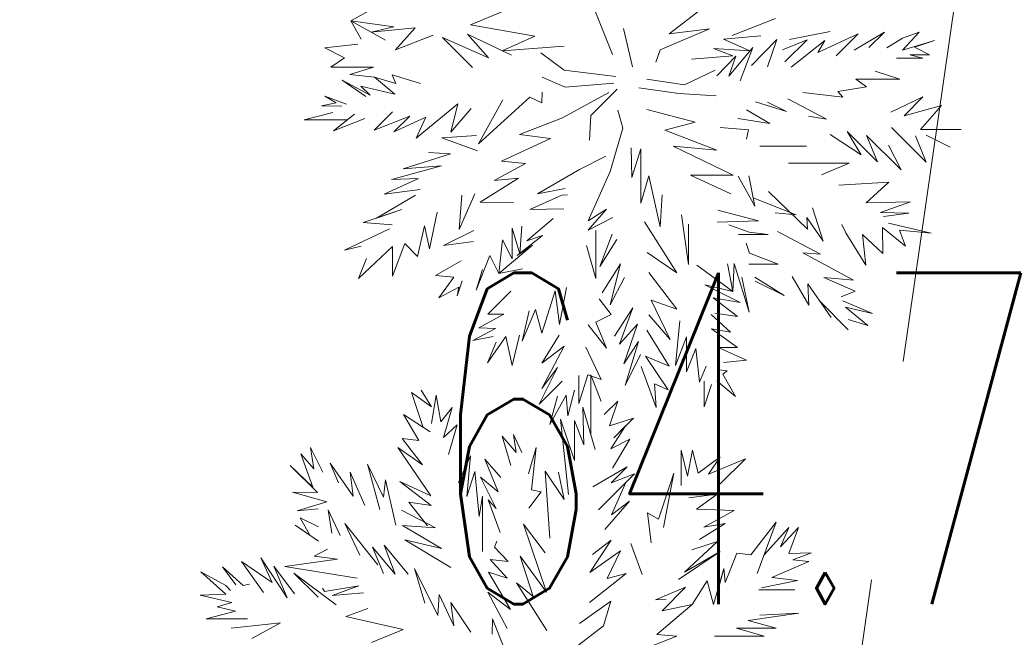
# Model space of a CAD drawing. Header units: millimetres. Extents: x 6487905018 to 6488192500, y 5882180700 to 5882375224.
# Tile 194 of 256: x 6488055001 to 6488057230, y 5882278861 to 5882280260. Entities that reach past the tile are written whole.
import ezdxf
from ezdxf.xclip import XClip

# ---------------------------------------------------------------- set-up
doc = ezdxf.new("R2010")
doc.units = ezdxf.units.MM
doc.header["$MEASUREMENT"] = 0
doc.header["$XCLIPFRAME"] = 2
doc.linetypes.add('L_0_09', pattern=[2500, 2000, -500])
doc.linetypes.add('Wipeout_Contour', pattern=[1000, 0, -1000])
for name, color, linetype, lineweight in [('drzewa_Nr_pióra__154', 94, 'Continuous', 5), ('Zamość 06.10._2_opis_h_Nr_pióra__7', 7, 'Continuous', 5), ('Zamość 06.10._2_przewod_elektroenergetyczny___projektowany_lub_w_budowie__linia____ob__projektowany_Nr_pióra__1', 7, 'Continuous', 0)]:
    doc.layers.add(name, color=color, linetype=linetype, lineweight=lineweight)
doc.layers.add('Mapa cyfrowa', color=7, linetype='Continuous')
doc.layers.add('Zamość 06.10._2_Mapa cyfrowa', color=7, linetype='Continuous')
doc.styles.add('GENERATED_STYLE_1', font='Simplex.shx')

# ---------------------------------------------------------------- blocks, each defined once
blk = doc.blocks.new('Rysunek_1_2')
at = {"color": 254, "linetype": 'Wipeout_Contour', "lineweight": 0, "ltscale": 70061284114.24681}
blk.add_wipeout([(6487915525.867126, 5882181505.900702), (6488146644.289524, 5882181505.900702), (6488146644.289524, 5882373115.540435), (6488107628.768834, 5882373115.540435), (6488107628.768834, 5882320263.490532), (6488101226.436201, 5882320263.490532), (6488101226.436201, 5882373115.540435), (6487915525.867126, 5882373115.540435)], dxfattribs=at).dxf.layer = 'Zamość 06.10._2_Mapa cyfrowa'
at = {"layer": 'Zamość 06.10._2_przewod_elektroenergetyczny___projektowany_lub_w_budowie__linia____ob__projektowany_Nr_pióra__1', "linetype": 'L_0_09', "flags": 128}
blk.add_lwpolyline([(6488054460, 5882297950), (6488056220, 5882299210), (6488059670, 5882297960), (6488052560, 5882248750), (6488032030.000001, 5882244930), (6488029080, 5882261360), (6488026000, 5882260550)], dxfattribs=at)
at = {"layer": 'Zamość 06.10._2_opis_h_Nr_pióra__7', "linetype": 'Continuous', "insert": (6488055914.285711, 5882279686.424997), "char_height": 750, "attachment_point": 1, "style": 'GENERATED_STYLE_1'}
blk.add_mtext('\\A1;{\\W0.660000x;\\FSimplex.shx;64.7}', dxfattribs=at)

msp = doc.modelspace()

# ---------------------------------------------------------------- block references
at = {"layer": 'Mapa cyfrowa', "color": 22, "linetype": 'Continuous', "lineweight": 5}
ref = msp.add_blockref('Rysunek_1_2', (0, 0), dxfattribs=at)
XClip(ref).set_block_clipping_path([(6487915525.8671264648, 5882181505.9007024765), (6488146644.2895231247, 5882181505.9007024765), (6488146644.2895231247, 5882373115.5404348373), (6488107628.7688331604, 5882373115.5404348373), (6488107628.7688331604, 5882320263.4905319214), (6488101226.4362001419, 5882320263.4905319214), (6488101226.4362001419, 5882373115.5404348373), (6487915525.8671264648, 5882373115.5404348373)])

# ---------------------------------------------------------------- next in the draw order: linework, layer by layer
at = {"layer": 'drzewa_Nr_pióra__154', "linetype": 'Continuous'}
for p, q in [((6488055750.49412, 5882280257.662299), (6488055814.853854, 5882280293.019551)), ((6488056342.879944, 5882280181.703259), (6488056294.902353, 5882280302.07056)), ((6488056021.317078, 5882280248.822072), (6488056092.608777, 5882280278.32349)), ((6488056471.278282, 5882280227.971039), (6488056546.291817, 5882280285.991197)), ((6488055847.600822, 5882280243.885912), (6488055750.49412, 5882280257.662299)), ((6488055774.350806, 5882280216.015693), (6488055750.49412, 5882280257.662299)), ((6488055750.49412, 5882280257.662299), (6488055828.740576, 5882280214.017955)), ((6488055796.932405, 5882280231.887585), (6488055847.600822, 5882280243.885912)), ((6488056166.968181, 5882280222.713962), (6488056021.317078, 5882280248.822072)), ((6488056614.181708, 5882280224.785059), (6488056712.29003, 5882280263.216042)), ((6488055896.292994, 5882280241.582879), (6488055796.932405, 5882280231.887585)), ((6488055851.896726, 5882280192.140615), (6488055896.292994, 5882280241.582879)), ((6488055937.289331, 5882280225.17117), (6488055851.896726, 5882280192.140615)), ((6488056062.063933, 5882280173.739451), (6488056014.952114, 5882280227.118794)), ((6488056014.952114, 5882280227.118794), (6488056113.980915, 5882280180.277264)), ((6488056093.216374, 5882280190.099082), (6488056166.968181, 5882280222.713962)), ((6488056368.072451, 5882280240.033418), (6488056388.53592, 5882280153.56476)), ((6488056562.382742, 5882280239.241622), (6488056450.919762, 5882280191.789117)), ((6488056471.278282, 5882280227.971039), (6488056562.382742, 5882280239.241622)), ((6488056594.100001, 5882280216.205655), (6488056678.907637, 5882280223.710818)), ((6488056743.590796, 5882280215.207118), (6488056835.915232, 5882280233.532006)), ((6488056899.422616, 5882280228.404383), (6488056807.83812, 5882280186.262864)), ((6488056849.588002, 5882280178.569769), (6488056899.422616, 5882280228.404383)), ((6488056958.465799, 5882280232.196147), (6488056889.672365, 5882280191.570104)), ((6488056923.256561, 5882280196.986909), (6488056958.465799, 5882280232.196147)), ((6488056999.091843, 5882280191.570104), (6488057036.916571, 5882280232.287477)), ((6488057036.916571, 5882280232.287477), (6488056999.179625, 5882280218.253417)), ((6488055691.855302, 5882280196.805078), (6488055766.164443, 5882280204.554935)), ((6488056025.872395, 5882280152.236871), (6488055958.435239, 5882280219.674026)), ((6488055958.435239, 5882280219.674026), (6488056062.063933, 5882280173.739451)), ((6488056233.2391, 5882280200.381955), (6488056093.216374, 5882280190.099082)), ((6488056653.508435, 5882280189.540229), (6488056594.100001, 5882280216.205655)), ((6488056657.41165, 5882280156.657097), (6488056714.878877, 5882280215.672639)), ((6488056714.878877, 5882280215.672639), (6488056693.583994, 5882280153.652463)), ((6488056783.53977, 5882280214.559403), (6488056727.983185, 5882280192.169413)), ((6488056733.237173, 5882280164.679354), (6488056783.53977, 5882280214.559403)), ((6488056823.685552, 5882280212.942762), (6488056747.752052, 5882280152.569101)), ((6488056807.83812, 5882280186.262864), (6488056823.685552, 5882280212.942762)), ((6488056999.179625, 5882280218.253417), (6488056963.655879, 5882280196.856014)), ((6488057071.677041, 5882280213.237327), (6488056999.091843, 5882280191.570104)), ((6488057026.527359, 5882280198.197909), (6488057071.677041, 5882280213.237327)), ((6488055736.23787, 5882280173.649761), (6488055691.855302, 5882280196.805078)), ((6488056233.794537, 5882280145.859426), (6488056180.753174, 5882280184.860429)), ((6488056450.919762, 5882280191.789117), (6488056441.271435, 5882280163.791868)), ((6488056522.073355, 5882280170.831145), (6488056615.665263, 5882280178.254129)), ((6488056615.665263, 5882280178.254129), (6488056571.905706, 5882280194.861903)), ((6488056571.905706, 5882280194.861903), (6488056653.508435, 5882280189.540229)), ((6488056621.796112, 5882280177.406082), (6488056579.128853, 5882280133.247689)), ((6488056660.837049, 5882280197.595801), (6488056606.056067, 5882280132.387666)), ((6488056606.056067, 5882280132.387666), (6488056621.796112, 5882280177.406082)), ((6488056631.776571, 5882280122.124067), (6488056660.837049, 5882280197.595801)), ((6488057045.676373, 5882280173.028839), (6488057015.764414, 5882280180.718124)), ((6488057015.764414, 5882280180.718124), (6488057060.84343, 5882280180.718124)), ((6488057060.84343, 5882280180.718124), (6488057026.527359, 5882280198.197909)), ((6488055705.334047, 5882280152.761192), (6488055736.23787, 5882280173.649761)), ((6488056985.674629, 5882280173.028839), (6488057045.676373, 5882280173.028839)), ((6488055802.21031, 5882280152.761192), (6488055705.334047, 5882280152.761192)), ((6488055748.016745, 5882280136.15072), (6488055802.21031, 5882280152.761192)), ((6488055804.339481, 5882280130.302418), (6488055748.016745, 5882280136.15072)), ((6488055852.301614, 5882280115.514052), (6488055844.062724, 5882280135.719224)), ((6488055844.062724, 5882280135.719224), (6488055908.161593, 5882280115.857603)), ((6488056350.797543, 5882280131.819066), (6488056233.794537, 5882280145.859426)), ((6488056575.297353, 5882280146.124466), (6488056505.61592, 5882280112.703375)), ((6488056937.662928, 5882280143.814687), (6488056993.675037, 5882280125.485072)), ((6488055784.477859, 5882280086.06517), (6488055731.212603, 5882280123.08001)), ((6488055731.212603, 5882280123.08001), (6488055794.098562, 5882280089.11793)), ((6488055849.884733, 5882280091.723108), (6488055804.339481, 5882280130.302418)), ((6488055804.339481, 5882280130.302418), (6488055852.301614, 5882280115.514052)), ((6488056235.866131, 5882280107.181996), (6488056183.873254, 5882280130.259026)), ((6488056346.117422, 5882280116.218665), (6488056235.866131, 5882280107.181996)), ((6488056505.61592, 5882280112.703375), (6488056420.349224, 5882280125.396771)), ((6488056993.675037, 5882280125.485072), (6488056894.00581, 5882280125.485072)), ((6488056894.00581, 5882280125.485072), (6488056917.729509, 5882280108.285807)), ((6488055794.098562, 5882280089.11793), (6488055773.52218, 5882280109.698074)), ((6488055773.52218, 5882280109.698074), (6488055849.884733, 5882280091.723108)), ((6488056182.849848, 5882280071.922283), (6488056183.436443, 5882280096.075428)), ((6488056229.426425, 5882280037.696648), (6488056334.620935, 5882280095.156859)), ((6488056294.184696, 5882280043.488332), (6488056353.715826, 5882280103.019462)), ((6488056492.910381, 5882280093.008903), (6488056402.278866, 5882280105.964002)), ((6488056577.502567, 5882280087.99234), (6488056492.910381, 5882280093.008903)), ((6488056864.557452, 5882280084.991781), (6488056773.758798, 5882280095.172091)), ((6488056917.729509, 5882280108.285807), (6488056852.831035, 5882280097.976021)), ((6488056852.831035, 5882280097.976021), (6488056864.557452, 5882280084.991781)), ((6488055684.238062, 5882280064.94685), (6488055717.083001, 5882280071.729063)), ((6488055717.083001, 5882280071.729063), (6488055691.48936, 5882280086.967972)), ((6488055691.48936, 5882280086.967972), (6488055741.143414, 5882280068.911952)), ((6488055898.230783, 5882279992.173869), (6488055993.024884, 5882280069.814753)), ((6488055993.024884, 5882280069.814753), (6488055976.632991, 5882280005.774426)), ((6488056039.912756, 5882279979.072422), (6488056155.879882, 5882280084.981373)), ((6488056094.514158, 5882280078.914987), (6488056039.912756, 5882279979.072422)), ((6488056155.879882, 5882280084.981373), (6488056182.849848, 5882280071.922283)), ((6488056666.499965, 5882280074.567098), (6488056737.212932, 5882280052.200726)), ((6488056737.212932, 5882280052.200726), (6488056693.583994, 5882280073.483736)), ((6488056739.751207, 5882280081.25061), (6488056827.049248, 5882280034.74424)), ((6488057045.251387, 5882280085.774204), (6488056972.981892, 5882280050.923536)), ((6488057003.407018, 5882280042.8528), (6488057045.251387, 5882280085.774204)), ((6488057087.448468, 5882280065.527763), (6488057003.407018, 5882280042.8528)), ((6488057040.272857, 5882280011.612778), (6488057087.448468, 5882280065.527763)), ((6488055644.679689, 5882280033.678777), (6488055709.992289, 5882280050.077218)), ((6488055730.40603, 5882280064.384321), (6488055684.238062, 5882280064.94685)), ((6488055759.199432, 5882280046.341928), (6488055711.350981, 5882280008.424287)), ((6488055844.965525, 5882280051.758734), (6488055803.589137, 5882280010.382345)), ((6488055976.632991, 5882280005.774426), (6488056022.817316, 5882280058.981141)), ((6488056291.185067, 5882279987.552607), (6488056294.184696, 5882280043.488332)), ((6488056366.13088, 5882280014.427731), (6488056354.666442, 5882280055.418703)), ((6488056420.499321, 5882280057.134986), (6488056530.172284, 5882280028.239952)), ((6488056698.89969, 5882280024.879019), (6488056646.08692, 5882280055.771312)), ((6488055743.219742, 5882280033.678777), (6488055644.679689, 5882280033.678777)), ((6488055711.350981, 5882280008.424287), (6488055781.956745, 5882280036.778681)), ((6488055803.589137, 5882280010.382345), (6488055883.862444, 5882280041.837618)), ((6488055883.862444, 5882280041.837618), (6488055848.15872, 5882280006.133893)), ((6488055848.15872, 5882280006.133893), (6488055920.636785, 5882280039.802836)), ((6488055920.636785, 5882280039.802836), (6488055898.230783, 5882279992.173869)), ((6488056229.426425, 5882280037.696648), (6488056132.703939, 5882280000.255686)), ((6488056530.172284, 5882280028.239952), (6488056461.62279, 5882280009.649207)), ((6488056626.924637, 5882280036.323812), (6488056698.89969, 5882280024.879019)), ((6488056827.049248, 5882280034.74424), (6488056787.01545, 5882280041.833089)), ((6488056132.703939, 5882280000.255686), (6488056202.905744, 5882279990.895446)), ((6488056337.506001, 5882279916.575136), (6488056366.13088, 5882280014.427731)), ((6488056461.62279, 5882280009.649207), (6488056579.50467, 5882279964.528152)), ((6488056650.896676, 5882280010.446667), (6488056586.488398, 5882280016.105693)), ((6488056646.087227, 5882279989.940954), (6488056650.896676, 5882280010.446667)), ((6488056835.845204, 5882280000.380489), (6488056905.934083, 5882279954.15326)), ((6488056905.934083, 5882279954.15326), (6488056874.034986, 5882280007.119863)), ((6488056874.034986, 5882280007.119863), (6488056942.551946, 5882279938.602902)), ((6488056974.769269, 5882280015.776179), (6488057053.408689, 5882279937.136759)), ((6488057132.377623, 5882280011.612778), (6488057040.272857, 5882280011.612778)), ((6488057053.165879, 5882279998.619995), (6488057107.666588, 5882279971.176538)), ((6488057107.666588, 5882279971.176538), (6488057053.165879, 5882279998.619995)), ((6488055956.797873, 5882279992.686271), (6488056035.294989, 5882279998.206968)), ((6488056037.107147, 5882279963.496133), (6488055956.797873, 5882279992.686271)), ((6488056202.905744, 5882279990.895446), (6488056091.498586, 5882279939.835169)), ((6488056942.551946, 5882279938.602902), (6488056918.321952, 5882279997.988886)), ((6488056918.321952, 5882279997.988886), (6488056996.073264, 5882279920.237574)), ((6488057053.408689, 5882279937.136759), (6488057028.6257, 5882279997.455078)), ((6488055869.057166, 5882279922.253682), (6488055976.228724, 5882279956.696811)), ((6488055976.228724, 5882279956.696811), (6488055926.778649, 5882279959.694644)), ((6488056384.868818, 5882279970.336197), (6488056386.740867, 5882279902.942466)), ((6488056386.740867, 5882279902.942466), (6488056407.460418, 5882279967.937959)), ((6488056407.460418, 5882279967.937959), (6488056407.460418, 5882279844.908975)), ((6488056579.50467, 5882279964.528152), (6488056480.343271, 5882279974.080294)), ((6488056480.343271, 5882279974.080294), (6488056616.298283, 5882279908.342118)), ((6488056676.346706, 5882279973.422997), (6488056781.93022, 5882279973.422997)), ((6488056996.073264, 5882279920.237574), (6488056967.611188, 5882279975.727268)), ((6488056146.036294, 5882279934.825895), (6488056074.982456, 5882279895.733001)), ((6488056091.498586, 5882279939.835169), (6488056146.036294, 5882279934.825895)), ((6488056268.427426, 5882279920.693642), (6488056328.049905, 5882279951.137288)), ((6488056878.527901, 5882279935.233215), (6488056741.49398, 5882279935.233215)), ((6488056816.173738, 5882279909.015407), (6488056878.527901, 5882279935.233215)), ((6488055842.367969, 5882279898.026201), (6488055956.037324, 5882279929.427395)), ((6488055956.037324, 5882279929.427395), (6488055869.057166, 5882279922.253682)), ((6488056173.264981, 5882279866.092239), (6488056268.427426, 5882279920.693642)), ((6488056287.584719, 5882279804.252251), (6488056337.506001, 5882279916.575136)), ((6488055826.142203, 5882279864.960769), (6488055903.790607, 5882279900.329446)), ((6488055903.790607, 5882279900.329446), (6488055842.367969, 5882279898.026201)), ((6488056129.784919, 5882279901.346573), (6488056043.705901, 5882279847.127103)), ((6488056074.982456, 5882279895.733001), (6488056129.784919, 5882279901.346573)), ((6488056407.460418, 5882279844.908975), (6488056425.288668, 5882279906.791747)), ((6488056425.288668, 5882279906.791747), (6488056450.908585, 5882279790.897325)), ((6488056616.298283, 5882279908.342118), (6488056519.656281, 5882279908.342118)), ((6488056519.656281, 5882279908.342118), (6488056610.483696, 5882279866.034978)), ((6488056664.863669, 5882279837.593963), (6488056627.426313, 5882279905.462642)), ((6488056651.442403, 5882279906.492198), (6488056664.863669, 5882279837.593963)), ((6488056968.386209, 5882279892.550519), (6488056855.561126, 5882279885.382624)), ((6488056917.297027, 5882279845.233042), (6488056968.386209, 5882279892.550519)), ((6488055907.515242, 5882279875.561625), (6488055826.142203, 5882279864.960769)), ((6488055995.619357, 5882279784.861229), (6488056031.301334, 5882279866.092239)), ((6488056235.594536, 5882279877.519478), (6488056173.264981, 5882279866.092239)), ((6488056784.468791, 5882279785.37722), (6488056695.79413, 5882279871.2313)), ((6488055808.503343, 5882279810.724869), (6488055897.137888, 5882279862.972159)), ((6488056001.660573, 5882279862.972159), (6488055995.619357, 5882279784.861229)), ((6488056043.705901, 5882279847.127103), (6488056118.663579, 5882279845.811718)), ((6488056156.131345, 5882279830.502619), (6488056228.301534, 5882279862.672334)), ((6488056228.301534, 5882279862.672334), (6488056241.454139, 5882279863.4614)), ((6488056450.908585, 5882279790.897325), (6488056455.585412, 5882279863.503288)), ((6488056758.826061, 5882279818.454318), (6488056661.130574, 5882279856.757851)), ((6488057017.808279, 5882279847.621365), (6488056917.297027, 5882279845.233042)), ((6488056949.329185, 5882279823.645848), (6488057017.808279, 5882279847.621365)), ((6488055778.574841, 5882279800.570556), (6488055865.937086, 5882279830.211317)), ((6488055865.937086, 5882279830.211317), (6488055808.503343, 5882279810.724869)), ((6488055929.012353, 5882279740.997864), (6488055946.405712, 5882279824.478912)), ((6488056232.736174, 5882279832.140759), (6488056156.131345, 5882279830.502619)), ((6488056329.32114, 5882279831.052986), (6488056287.584719, 5882279804.252251)), ((6488056287.677318, 5882279783.129031), (6488056329.32114, 5882279831.052986)), ((6488056673.129654, 5882279804.932149), (6488056581.037691, 5882279828.473637)), ((6488056711.51102, 5882279822.742007), (6488056758.826061, 5882279818.454318)), ((6488056795.408965, 5882279834.142618), (6488056820.165549, 5882279758.226052)), ((6488057013.937801, 5882279822.318001), (6488056949.329185, 5882279823.645848)), ((6488056956.31443, 5882279814.571436), (6488057013.937801, 5882279822.318001)), ((6488055844.096525, 5882279795.890435), (6488055778.574841, 5882279800.570556)), ((6488056148.736213, 5882279759.216404), (6488056208.850368, 5882279809.931512)), ((6488056343.746161, 5882279812.052451), (6488056287.677318, 5882279783.129031)), ((6488056488.796083, 5882279686.973757), (6488056415.508005, 5882279802.69221)), ((6488056499.406784, 5882279818.400059), (6488056515.350571, 5882279705.345709)), ((6488056579.56182, 5882279801.851869), (6488056673.129654, 5882279804.932149)), ((6488056820.165549, 5882279758.226052), (6488056782.616743, 5882279812.268321)), ((6488056782.616743, 5882279812.268321), (6488056784.468791, 5882279785.37722)), ((6488057064.440966, 5882279776.717484), (6488056967.956505, 5882279799.447414)), ((6488055736.453759, 5882279738.168953), (6488055837.856364, 5882279786.530195)), ((6488055901.818007, 5882279724.128592), (6488055917.387031, 5882279793.111364)), ((6488055917.387031, 5882279793.111364), (6488055929.012353, 5882279740.997864)), ((6488056029.23643, 5882279782.736828), (6488055960.551493, 5882279748.82105)), ((6488056115.821746, 5882279718.841242), (6488056115.821746, 5882279788.090235)), ((6488056115.821746, 5882279788.090235), (6488056133.542721, 5882279729.52744)), ((6488056133.542721, 5882279729.52744), (6488056137.654584, 5882279792.332796)), ((6488056305.273651, 5882279673.807052), (6488056305.051433, 5882279782.665335)), ((6488056515.350571, 5882279705.345709), (6488056515.350571, 5882279797.076066)), ((6488056652.126748, 5882279779.060869), (6488056605.958118, 5882279795.704136)), ((6488056695.585089, 5882279773.4102), (6488056652.126748, 5882279779.060869)), ((6488056814.162883, 5882279728.721805), (6488056716.204349, 5882279780.6757)), ((6488056871.424241, 5882279777.164706), (6488056862.199384, 5882279796.616375)), ((6488056916.717682, 5882279703.848071), (6488056871.424241, 5882279777.164706)), ((6488056954.181684, 5882279789.807349), (6488056954.907463, 5882279730.805563)), ((6488056954.181684, 5882279789.807349), (6488057006.033065, 5882279747.513535)), ((6488057006.033065, 5882279747.513535), (6488056992.554318, 5882279783.456858)), ((6488056992.554318, 5882279783.456858), (6488057064.440966, 5882279776.717484)), ((6488055960.551493, 5882279748.82105), (6488056028.605802, 5882279757.647613)), ((6488056085.902738, 5882279685.12759), (6488056093.702937, 5882279761.569553)), ((6488056093.702937, 5882279761.569553), (6488056115.821746, 5882279718.841242)), ((6488056127.147543, 5882279726.213099), (6488056184.293562, 5882279771.114842)), ((6488056184.293562, 5882279771.114842), (6488056148.736213, 5882279759.216404)), ((6488056314.1054, 5882279701.289605), (6488056341.848947, 5882279774.308483)), ((6488056353.106402, 5882279762.131168), (6488056314.1054, 5882279701.289605)), ((6488056628.503366, 5882279773.4102), (6488056695.585089, 5882279773.4102)), ((6488056653.072135, 5882279731.428863), (6488056645.437229, 5882279754.110247)), ((6488056954.907463, 5882279730.805563), (6488056908.570372, 5882279773.965586)), ((6488056908.570372, 5882279773.965586), (6488056916.717682, 5882279703.848071)), ((6488055773.718258, 5882279747.270343), (6488055736.453759, 5882279738.168953)), ((6488055767.654561, 5882279674.20731), (6488055844.611101, 5882279746.550494)), ((6488055844.611101, 5882279678.887429), (6488055873.03697, 5882279753.117787)), ((6488055844.611101, 5882279746.550494), (6488055844.611101, 5882279678.887429)), ((6488055873.03697, 5882279753.117787), (6488055901.818007, 5882279724.128592)), ((6488056085.902738, 5882279685.12759), (6488056161.607728, 5882279749.547191)), ((6488056161.607728, 5882279749.547191), (6488056127.147543, 5882279726.213099)), ((6488056284.027827, 5882279749.089233), (6488056305.273651, 5882279673.807052)), ((6488056421.748165, 5882279732.490407), (6488056488.796083, 5882279686.973757)), ((6488056718.093379, 5882279706.396904), (6488056653.072135, 5882279731.428863)), ((6488056888.559836, 5882279670.287681), (6488056773.573156, 5882279732.400045)), ((6488056773.573156, 5882279732.400045), (6488056814.162883, 5882279728.721805)), ((6488055785.91559, 5882279719.601457), (6488055767.654561, 5882279674.20731)), ((6488056000.400444, 5882279714.125342), (6488055942.37905, 5882279680.44747)), ((6488056034.421414, 5882279647.686628), (6488056065.622216, 5882279725.688632)), ((6488056065.622216, 5882279725.688632), (6488056085.902738, 5882279685.12759)), ((6488056048.84234, 5882279694.309587), (6488056034.421414, 5882279647.686628)), ((6488056138.9441, 5882279696.047871), (6488056085.902738, 5882279685.12759)), ((6488056360.906603, 5882279707.529765), (6488056319.56517, 5882279641.536735)), ((6488056337.814639, 5882279614.414145), (6488056360.906603, 5882279707.529765)), ((6488056488.929523, 5882279604.645939), (6488056424.868246, 5882279687.249245)), ((6488056615.130733, 5882279644.599829), (6488056534.071052, 5882279704.409685)), ((6488056603.003244, 5882279707.024446), (6488056615.130733, 5882279644.599829)), ((6488056615.130733, 5882279644.599829), (6488056618.298668, 5882279707.649036)), ((6488056618.298668, 5882279707.649036), (6488056652.571695, 5882279597.798626)), ((6488056651.289877, 5882279706.396904), (6488056718.093379, 5882279706.396904)), ((6488055942.37905, 5882279680.44747), (6488055984.052519, 5882279676.853376)), ((6488055984.052519, 5882279676.853376), (6488055950.179251, 5882279630.526187)), ((6488055991.651719, 5882279634.509762), (6488056002.45351, 5882279668.876671)), ((6488056370.266843, 5882279676.328964), (6488056337.814639, 5882279614.414145)), ((6488056652.571695, 5882279597.798626), (6488056636.099842, 5882279676.910033)), ((6488056731.782259, 5882279635.674385), (6488056665.055169, 5882279677.11279)), ((6488056666.181272, 5882279667.586137), (6488056731.782259, 5882279635.674385)), ((6488056750.025162, 5882279678.534003), (6488056787.201564, 5882279613.42153)), ((6488056892.062601, 5882279645.56002), (6488056821.622392, 5882279676.353552)), ((6488056821.622392, 5882279676.353552), (6488056888.559836, 5882279670.287681)), ((6488055950.179251, 5882279630.526187), (6488055994.702829, 5882279654.650204)), ((6488055994.702829, 5882279654.650204), (6488055991.651719, 5882279634.509762)), ((6488056060.942096, 5882279593.085225), (6488056112.70979, 5882279645.029967)), ((6488056183.315594, 5882279550.411177), (6488056212.905107, 5882279645.665906)), ((6488056212.905107, 5882279645.665906), (6488056223.186264, 5882279569.684624)), ((6488056223.186264, 5882279569.684624), (6488056238.577906, 5882279653.300843)), ((6488056552.083549, 5882279659.298818), (6488056615.130733, 5882279644.599829)), ((6488056631.806808, 5882279619.322995), (6488056552.083549, 5882279659.298818)), ((6488056787.201564, 5882279613.42153), (6488056784.823474, 5882279661.508833)), ((6488056784.823474, 5882279661.508833), (6488056837.832021, 5882279585.859055)), ((6488056860.73471, 5882279632.604093), (6488056892.062601, 5882279645.56002)), ((6488056339.70558, 5882279592.484779), (6488056312.54536, 5882279627.967721)), ((6488056473.57607, 5882279535.641593), (6488056430.527955, 5882279625.178041)), ((6488056430.527955, 5882279625.178041), (6488056488.929523, 5882279604.645939)), ((6488056625.878325, 5882279588.111511), (6488056570.544344, 5882279630.328928)), ((6488056570.544344, 5882279630.328928), (6488056631.806808, 5882279619.322995)), ((6488056837.832021, 5882279585.859055), (6488056812.76047, 5882279621.639271)), ((6488056812.76047, 5882279621.639271), (6488056876.426433, 5882279557.973309)), ((6488056931.899961, 5882279594.75441), (6488056864.232946, 5882279623.671704)), ((6488056138.457652, 5882279531.615385), (6488056168.850927, 5882279603.958997)), ((6488056154.5445, 5882279600.885426), (6488056138.457652, 5882279531.615385)), ((6488056168.850927, 5882279603.958997), (6488056183.315594, 5882279550.411177)), ((6488056388.987324, 5882279607.687201), (6488056347.338452, 5882279543.604233)), ((6488056359.024715, 5882279525.200308), (6488056388.987324, 5882279607.687201)), ((6488056920.667671, 5882279567.796917), (6488056870.06334, 5882279608.784389)), ((6488056870.06334, 5882279608.784389), (6488056931.899961, 5882279594.75441)), ((6488056040.661575, 5882279561.884423), (6488056096.901162, 5882279592.922297)), ((6488056096.901162, 5882279592.922297), (6488056060.942096, 5882279593.085225)), ((6488056305.263396, 5882279575.251743), (6488056339.70558, 5882279592.484779)), ((6488056329.154423, 5882279516.352843), (6488056305.263396, 5882279575.251743)), ((6488056424.907032, 5882279591.88227), (6488056473.57607, 5882279535.641593)), ((6488056495.070049, 5882279578.046439), (6488056485.709809, 5882279476.643833)), ((6488056609.952919, 5882279552.630938), (6488056566.144884, 5882279592.346651)), ((6488056574.770361, 5882279595.387578), (6488056625.878325, 5882279588.111511)), ((6488056876.156385, 5882279580.950205), (6488056920.667671, 5882279567.796917)), ((6488056026.621214, 5882279533.803702), (6488056078.211781, 5882279560.60216)), ((6488056078.211781, 5882279560.60216), (6488056040.661575, 5882279561.884423)), ((6488056287.584719, 5882279568.686198), (6488056329.154423, 5882279516.352843)), ((6488056399.907604, 5882279570.246239), (6488056359.024715, 5882279525.200308)), ((6488056368.687983, 5882279481.015336), (6488056399.907604, 5882279570.246239)), ((6488056471.376128, 5882279475.692151), (6488056420.867649, 5882279556.707399)), ((6488056626.117035, 5882279517.458837), (6488056566.926332, 5882279560.067742)), ((6488056566.926332, 5882279560.067742), (6488056609.952919, 5882279552.630938)), ((6488056073.039084, 5882279542.481734), (6488056026.621214, 5882279533.803702)), ((6488056059.77973, 5882279483.05579), (6488056101.674127, 5882279542.767033)), ((6488056101.674127, 5882279542.767033), (6488056115.681167, 5882279476.555623)), ((6488056115.681167, 5882279476.555623), (6488056132.545178, 5882279545.267616)), ((6488056222.478067, 5882279545.808202), (6488056182.967543, 5882279482.085071)), ((6488056401.467645, 5882279531.245236), (6488056368.687983, 5882279481.015336)), ((6488056371.826883, 5882279431.402671), (6488056401.467645, 5882279531.245236)), ((6488056485.709809, 5882279476.643833), (6488056510.769671, 5882279542.141014)), ((6488056510.769671, 5882279542.141014), (6488056510.769671, 5882279462.603473)), ((6488056079.519711, 5882279529.977056), (6488056059.77973, 5882279483.05579)), ((6488056233.224084, 5882279520.852842), (6488056182.878957, 5882279424.438515)), ((6488056182.967543, 5882279482.085071), (6488056233.224084, 5882279520.852842)), ((6488056317.22548, 5882279445.443032), (6488056282.904598, 5882279518.764915)), ((6488056510.769671, 5882279462.603473), (6488056531.692283, 5882279515.682035)), ((6488056531.692283, 5882279515.682035), (6488056539.549301, 5882279438.813643)), ((6488056581.84917, 5882279517.60904), (6488056626.117035, 5882279517.458837)), ((6488056646.599831, 5882279489.170897), (6488056581.84917, 5882279517.60904)), ((6488056406.147765, 5882279501.604475), (6488056371.826883, 5882279431.402671)), ((6488056469.129671, 5882279421.777166), (6488056417.858281, 5882279498.10081)), ((6488056417.858281, 5882279498.10081), (6488056471.376128, 5882279475.692151)), ((6488056594.049898, 5882279483.998184), (6488056646.599831, 5882279489.170897)), ((6488056218.387935, 5882279472.374846), (6488056176.821873, 5882279389.28159)), ((6488056182.878957, 5882279424.438515), (6488056218.387935, 5882279472.374846)), ((6488056407.719486, 5882279474.614507), (6488056442.172178, 5882279381.340927)), ((6488056539.549301, 5882279438.813643), (6488056555.143345, 5882279475.16271)), ((6488056602.775495, 5882279464.60378), (6488056583.043065, 5882279467.413018)), ((6488056592.387844, 5882279457.053149), (6488056602.775495, 5882279464.60378)), ((6488056176.821873, 5882279389.28159), (6488056229.083216, 5882279441.542932)), ((6488056266.487963, 5882279390.841629), (6488056286.736214, 5882279456.067942)), ((6488056266.487963, 5882279454.451794), (6488056266.487963, 5882279390.841629)), ((6488056286.736214, 5882279456.067942), (6488056317.22548, 5882279445.443032)), ((6488056294.12779, 5882279321.203349), (6488056294.12779, 5882279455.755712)), ((6488056294.12779, 5882279455.755712), (6488056317.657948, 5882279395.511592)), ((6488056550.501362, 5882279383.40018), (6488056550.501362, 5882279441.121663)), ((6488056578.960382, 5882279442.159636), (6488056621.433296, 5882279406.44203)), ((6488056621.433296, 5882279406.44203), (6488056592.387844, 5882279457.053149)), ((6488055932.927048, 5882279383.50942), (6488055910.142132, 5882279420.995383)), ((6488055910.142132, 5882279420.995383), (6488055932.927048, 5882279383.50942)), ((6488056241.784406, 5882279363.192711), (6488056256.827313, 5882279420.940903)), ((6488056442.172178, 5882279381.340927), (6488056437.679263, 5882279435.255912)), ((6488056437.679263, 5882279435.255912), (6488056469.129671, 5882279421.777166)), ((6488056567.055985, 5882279433.476892), (6488056550.501362, 5882279383.40018)), ((6488055914.388441, 5882279336.658182), (6488055888.14377, 5882279415.319473)), ((6488055888.14377, 5882279415.319473), (6488055932.927048, 5882279383.50942)), ((6488055933.553449, 5882279345.653341), (6488055943.672955, 5882279409.89867)), ((6488055943.672955, 5882279409.89867), (6488055954.42397, 5882279348.950248)), ((6488056201.223364, 5882279342.912189), (6488056238.226927, 5882279409.571982)), ((6488056218.398052, 5882279407.036712), (6488056201.223364, 5882279342.912189)), ((6488056238.226927, 5882279409.571982), (6488056241.784406, 5882279363.192711)), ((6488055954.42397, 5882279348.950248), (6488055980.35465, 5882279381.534263)), ((6488055980.35465, 5882279381.534263), (6488055960.72463, 5882279313.992132)), ((6488056277.7753, 5882279296.839148), (6488056275.505073, 5882279382.158885)), ((6488056275.505073, 5882279382.158885), (6488056303.380594, 5882279286.321319)), ((6488056324.181129, 5882279365.623357), (6488056354.731914, 5882279396.174141)), ((6488056354.731914, 5882279396.174141), (6488056336.477809, 5882279340.070738)), ((6488055904.250693, 5882279306.712387), (6488055869.591805, 5882279365.933862)), ((6488055869.591805, 5882279365.933862), (6488055930.120599, 5882279326.376838)), ((6488056243.579058, 5882279184.918714), (6488056225.378591, 5882279355.223089)), ((6488056225.378591, 5882279355.223089), (6488056257.286616, 5882279261.914157)), ((6488056257.286616, 5882279261.914157), (6488056257.286616, 5882279352.306531)), ((6488056257.286616, 5882279352.306531), (6488056277.7753, 5882279296.839148)), ((6488056336.477809, 5882279340.070738), (6488056390.482832, 5882279357.823156)), ((6488056390.482832, 5882279357.823156), (6488056345.620934, 5882279312.961259)), ((6488055960.72463, 5882279313.992132), (6488055991.274931, 5882279342.533261)), ((6488055991.274931, 5882279342.533261), (6488055971.42751, 5882279275.381547)), ((6488056339.457561, 5882279288.245922), (6488056372.489112, 5882279339.829435)), ((6488056372.489112, 5882279339.829435), (6488056345.620934, 5882279312.961259)), ((6488055912.679499, 5882279251.655926), (6488055866.471725, 5882279311.332459)), ((6488055866.471725, 5882279311.332459), (6488055904.250693, 5882279306.712387)), ((6488056112.967878, 5882279250.172583), (6488056093.449855, 5882279316.931036)), ((6488056093.449855, 5882279316.931036), (6488056125.204725, 5882279280.000912)), ((6488056125.204725, 5882279280.000912), (6488056118.587371, 5882279320.613459)), ((6488056118.587371, 5882279320.613459), (6488056137.918699, 5882279280.131658)), ((6488056382.364467, 5882279309.73596), (6488056339.457561, 5882279288.245922)), ((6488056342.856018, 5882279244.580992), (6488056382.364467, 5882279309.73596)), ((6488055666.633673, 5882279243.068756), (6488055658.986395, 5882279291.051938)), ((6488055658.986395, 5882279291.051938), (6488055687.067116, 5882279234.890495)), ((6488055931.993408, 5882279181.849133), (6488055857.111485, 5882279291.051938)), ((6488055857.111485, 5882279291.051938), (6488055912.679499, 5882279251.655926)), ((6488056152.917982, 5882279231.297529), (6488056169.890604, 5882279291.401679)), ((6488056169.890604, 5882279291.401679), (6488056159.638207, 5882279195.065554)), ((6488055664.91496, 5882279201.350428), (6488055637.145833, 5882279277.011578)), ((6488055637.145833, 5882279277.011578), (6488055666.633673, 5882279243.068756)), ((6488055994.395012, 5882279211.489894), (6488056021.495859, 5882279272.095037)), ((6488056021.495859, 5882279272.095037), (6488056013.115493, 5882279180.289093)), ((6488056084.436429, 5882279190.391997), (6488056053.676535, 5882279264.531257)), ((6488056053.676535, 5882279264.531257), (6488056089.789562, 5882279223.122608)), ((6488056498.650931, 5882279204.689025), (6488056498.650931, 5882279285.024925)), ((6488056498.650931, 5882279285.024925), (6488056512.66875, 5882279226.037614)), ((6488056512.66875, 5882279226.037614), (6488056523.891303, 5882279285.024925)), ((6488056523.891303, 5882279285.024925), (6488056536.9156, 5882279232.757811)), ((6488056586.81348, 5882279269.713498), (6488056536.9156, 5882279232.757811)), ((6488056560.252914, 5882279230.90395), (6488056586.81348, 5882279269.713498)), ((6488056643.918955, 5882279265.648029), (6488056560.252914, 5882279230.90395)), ((6488056587.024822, 5882279208.753897), (6488056643.918955, 5882279265.648029)), ((6488055674.780439, 5882279188.7935), (6488055613.414138, 5882279250.159801)), ((6488055613.414138, 5882279250.159801), (6488055664.91496, 5882279201.350428)), ((6488055722.346739, 5882279211.235405), (6488055703.652071, 5882279255.406489)), ((6488055703.652071, 5882279255.406489), (6488055756.060112, 5882279181.11401)), ((6488055816.550443, 5882279150.648331), (6488055788.469721, 5882279253.610976)), ((6488055788.469721, 5882279253.610976), (6488055824.595509, 5882279178.469642)), ((6488056376.185729, 5882279247.323581), (6488056298.180461, 5882279201.819148)), ((6488056339.781529, 5882279210.919382), (6488056376.185729, 5882279247.323581)), ((6488055756.060112, 5882279181.11401), (6488055749.275765, 5882279235.462079)), ((6488055749.275765, 5882279235.462079), (6488055782.229561, 5882279160.008572)), ((6488056013.115493, 5882279180.289093), (6488056031.550772, 5882279236.464479)), ((6488056031.550772, 5882279236.464479), (6488056040.89773, 5882279134.745668)), ((6488056079.849978, 5882279152.680285), (6488056044.10255, 5882279224.010758)), ((6488056044.10255, 5882279224.010758), (6488056084.436429, 5882279190.391997)), ((6488056201.270839, 5882279085.852618), (6488056190.241141, 5882279237.466636)), ((6488056190.241141, 5882279237.466636), (6488056233.54359, 5882279172.937035)), ((6488056233.54359, 5882279172.937035), (6488056220.433193, 5882279235.361521)), ((6488056220.433193, 5882279235.361521), (6488056233.54359, 5882279172.937035)), ((6488056311.180795, 5882279149.817812), (6488056392.432882, 5882279231.0699)), ((6488056392.432882, 5882279231.0699), (6488056339.781529, 5882279210.919382)), ((6488056481.44953, 5882279232.659771), (6488056447.165017, 5882279128.494823)), ((6488056458.59307, 5882279109.728003), (6488056481.44953, 5882279232.659771)), ((6488055824.595509, 5882279178.469642), (6488055829.030763, 5882279217.730055)), ((6488055829.030763, 5882279217.730055), (6488055852.431364, 5882279114.767409)), ((6488055932.746394, 5882279159.42281), (6488055861.334101, 5882279214.35581)), ((6488055861.334101, 5882279214.35581), (6488055931.993408, 5882279181.849133)), ((6488056373.133077, 5882279211.770094), (6488056327.887566, 5882279166.524583)), ((6488056340.74415, 5882279138.65018), (6488056373.133077, 5882279211.770094)), ((6488055696.284228, 5882279167.644667), (6488055618.425352, 5882279189.649333)), ((6488055618.425352, 5882279189.649333), (6488055674.780439, 5882279188.7935)), ((6488056040.89773, 5882279134.745668), (6488056048.306239, 5882279180.70322)), ((6488056048.306239, 5882279180.70322), (6488056048.306239, 5882279055.485887)), ((6488056181.149624, 5882279190.868567), (6488056153.5191, 5882279153.768412)), ((6488056159.638207, 5882279195.065554), (6488056181.149624, 5882279190.868567)), ((6488056579.568434, 5882279185.627817), (6488056515.852333, 5882279176.718279)), ((6488056533.42006, 5882279151.501153), (6488056579.568434, 5882279185.627817)), ((6488055629.345633, 5882279147.528251), (6488055696.284228, 5882279167.644667)), ((6488055676.961218, 5882279152.384244), (6488055629.345633, 5882279147.528251)), ((6488055924.067478, 5882279113.444016), (6488055881.941975, 5882279167.527165)), ((6488055881.941975, 5882279167.527165), (6488055932.746394, 5882279159.42281)), ((6488056088.792415, 5882279098.883733), (6488056061.476735, 5882279172.488893)), ((6488056061.476735, 5882279172.488893), (6488056079.849978, 5882279152.680285)), ((6488056325.958275, 5882279105.254505), (6488056381.161534, 5882279169.734585)), ((6488056381.161534, 5882279169.734585), (6488056340.74415, 5882279138.65018)), ((6488056618.242527, 5882279147.991005), (6488056533.42006, 5882279151.501153)), ((6488055657.923597, 5882279092.184285), (6488055635.585793, 5882279131.92785)), ((6488055635.585793, 5882279131.92785), (6488055677.582034, 5882279111.04741)), ((6488055707.882419, 5882279097.187164), (6488055699.074345, 5882279149.577441)), ((6488055699.074345, 5882279149.577441), (6488055726.751756, 5882279091.456358)), ((6488055942.060245, 5882279109.405256), (6488055865.136928, 5882279149.223351)), ((6488056447.165017, 5882279128.494823), (6488056422.221334, 5882279143.422832)), ((6488056422.221334, 5882279143.422832), (6488056430.178278, 5882279075.344489)), ((6488056549.546661, 5882279110.296521), (6488056618.242527, 5882279147.991005)), ((6488055677.649888, 5882279078.789609), (6488055624.665513, 5882279114.767409)), ((6488055624.665513, 5882279114.767409), (6488055657.923597, 5882279092.184285)), ((6488055770.670806, 5882279046.933805), (6488055737.063519, 5882279118.808317)), ((6488055737.063519, 5882279118.808317), (6488055812.005487, 5882279025.245206)), ((6488055955.889601, 5882279062.638996), (6488055867.771864, 5882279114.393686)), ((6488055867.771864, 5882279114.393686), (6488055942.060245, 5882279109.405256)), ((6488056193.657775, 5882278963.653029), (6488056141.400115, 5882279117.266817)), ((6488056141.400115, 5882279117.266817), (6488056190.537695, 5882279052.575314)), ((6488056539.616508, 5882279082.843731), (6488056598.284569, 5882279118.745147)), ((6488056598.284569, 5882279118.745147), (6488056549.546661, 5882279110.296521)), ((6488056713.136677, 5882279122.297203), (6488056656.227873, 5882279047.992763)), ((6488056670.45398, 5882279005.481401), (6488056713.136677, 5882279122.297203)), ((6488056741.797702, 5882279109.801224), (6488056685.927771, 5882279047.83072)), ((6488056764.262279, 5882279109.801224), (6488056723.452317, 5882279066.067624)), ((6488056723.452317, 5882279066.067624), (6488056741.797702, 5882279109.801224)), ((6488056741.967838, 5882279051.226428), (6488056764.262279, 5882279109.801224)), ((6488055850.871325, 5882279004.004563), (6488055799.896726, 5882279065.297264)), ((6488055799.896726, 5882279065.297264), (6488055824.350643, 5882279005.564604)), ((6488055880.647251, 5882279003.794655), (6488055826.305855, 5882279069.576344)), ((6488055826.305855, 5882279069.576344), (6488055850.871325, 5882279004.004563)), ((6488055977.234571, 5882279019.604964), (6488055872.711885, 5882279082.006568)), ((6488055872.711885, 5882279082.006568), (6488055955.889601, 5882279062.638996)), ((6488056081.352327, 5882279079.077747), (6488056076.199131, 5882279065.359612)), ((6488056076.199131, 5882279065.359612), (6488056106.70971, 5882279033.068397)), ((6488056291.680294, 5882279008.114171), (6488056339.781529, 5882279080.916041)), ((6488056339.781529, 5882279080.916041), (6488056297.393058, 5882279048.401766)), ((6488056409.864885, 5882279003.234943), (6488056384.799993, 5882279073.346981)), ((6488056506.186262, 5882279008.450319), (6488056580.371109, 5882279078.243803)), ((6488056580.371109, 5882279078.243803), (6488056522.187772, 5882279059.396387)), ((6488055572.582329, 5882278985.084153), (6488055546.975516, 5882279040.925512)), ((6488055546.975516, 5882279040.925512), (6488055606.25704, 5882278950.443188)), ((6488055667.571776, 5882279045.26572), (6488055697.602548, 5882279060.996124)), ((6488055720.483136, 5882279038.115537), (6488055667.571776, 5882279045.26572)), ((6488056163.133789, 5882278953.172795), (6488056134.14426, 5882279044.652154)), ((6488056134.14426, 5882279044.652154), (6488056193.657775, 5882278963.653029)), ((6488056361.059969, 5882279057.126701), (6488056291.680294, 5882279008.114171)), ((6488056331.003807, 5882278994.371376), (6488056361.059969, 5882279057.126701)), ((6488056492.568602, 5882278991.725628), (6488056586.810952, 5882279055.405347)), ((6488056586.810952, 5882279055.405347), (6488056506.186262, 5882279008.450319)), ((6488056624.773304, 5882279052.02004), (6488056609.264191, 5882279012.855103)), ((6488056656.227873, 5882279047.992763), (6488056624.773304, 5882279052.02004)), ((6488056793.348345, 5882279052.373573), (6488056741.967838, 5882279051.226428)), ((6488056751.326458, 5882279036.931809), (6488056793.348345, 5882279052.373573)), ((6488055489.983269, 5882278979.835158), (6488055460.342507, 5882279020.3962)), ((6488055460.342507, 5882279020.3962), (6488055507.044811, 5882278978.274276)), ((6488055553.215677, 5882278962.923508), (6488055503.294394, 5882279033.125312)), ((6488055503.294394, 5882279033.125312), (6488055572.582329, 5882278985.084153)), ((6488055606.25704, 5882278950.443188), (6488055576.616279, 5882279022.205031)), ((6488055576.616279, 5882279022.205031), (6488055623.41748, 5882278959.803428)), ((6488055600.952904, 5882279021.789021), (6488055720.483136, 5882279038.115537)), ((6488055764.814275, 5882278995.214435), (6488055600.952904, 5882279021.789021)), ((6488056106.70971, 5882279033.068397), (6488056065.686509, 5882279037.374343)), ((6488056065.686509, 5882279037.374343), (6488056104.265223, 5882278995.39784)), ((6488056703.799515, 5882278996.570037), (6488056787.653807, 5882279033.092863)), ((6488056787.653807, 5882279033.092863), (6488056751.326458, 5882279036.931809)), ((6488055467.38798, 5882278958.466915), (6488055411.252029, 5882279009.72471)), ((6488055411.252029, 5882279009.72471), (6488055467.236858, 5882278978.085504)), ((6488055676.458843, 5882278952.003227), (6488055621.857441, 5882279006.60463)), ((6488055621.857441, 5882279006.60463), (6488055717.019885, 5882278934.842787)), ((6488055947.593809, 5882278910.402159), (6488055894.630402, 5882279017.103572)), ((6488055894.630402, 5882279017.103572), (6488055917.953048, 5882278938.482881)), ((6488056104.265223, 5882278995.39784), (6488056061.978412, 5882279008.534072)), ((6488056061.978412, 5882279008.534072), (6488056111.899694, 5882278924.291907)), ((6488056290.783721, 5882278940.152084), (6488056373.582397, 5882279005.514105)), ((6488056373.582397, 5882279005.514105), (6488056331.003807, 5882278994.371376)), ((6488056571.440282, 5882278935.250081), (6488056594.922348, 5882279016.80345)), ((6488056594.922348, 5882279016.80345), (6488056580.595672, 5882278962.798705)), ((6488056598.277315, 5882278985.110107), (6488056594.922348, 5882279016.80345)), ((6488056609.264191, 5882279012.855103), (6488056598.277315, 5882278985.110107)), ((6488056761.833289, 5882278990.113636), (6488056703.799515, 5882278996.570037)), ((6488055467.236858, 5882278978.085504), (6488055478.34706, 5882278967.080175)), ((6488055507.044811, 5882278978.274276), (6488055520.897242, 5882278981.747685)), ((6488055768.690877, 5882278977.33327), (6488055690.890933, 5882278965.212994)), ((6488055708.372484, 5882278955.971916), (6488055768.690877, 5882278977.33327)), ((6488056193.988899, 5882278876.875015), (6488056125.650018, 5882278984.48408)), ((6488056125.650018, 5882278984.48408), (6488056163.133789, 5882278953.172795)), ((6488056508.403251, 5882278974.336768), (6488056440.079329, 5882278946.020882)), ((6488056455.158192, 5882278921.091709), (6488056508.403251, 5882278974.336768)), ((6488056523.63551, 5882278935.716652), (6488056557.030642, 5882278989.231205)), ((6488056557.030642, 5882278989.231205), (6488056571.440282, 5882278935.250081)), ((6488056679.980734, 5882278973.395543), (6488056761.833289, 5882278990.113636)), ((6488055409.69199, 5882278956.683348), (6488055467.38798, 5882278958.466915)), ((6488055481.318695, 5882278940.217446), (6488055409.69199, 5882278956.683348)), ((6488055690.890933, 5882278965.212994), (6488055686.5253, 5882278972.693832)), ((6488055686.5253, 5882278972.693832), (6488055690.890933, 5882278965.212994)), ((6488055779.193089, 5882278962.024196), (6488055708.372484, 5882278955.971916)), ((6488055950.249418, 5882278958.205478), (6488055947.593809, 5882278910.402159)), ((6488055983.474731, 5882278887.001557), (6488055950.249418, 5882278958.205478)), ((6488056111.899694, 5882278924.291907), (6488056060.418372, 5882278963.29291)), ((6488056060.418372, 5882278963.29291), (6488056104.508811, 5882278880.873507)), ((6488056674.04085, 5882278968.836446), (6488056755.819374, 5882278968.836446)), ((6488055447.838058, 5882278930.084606), (6488055481.318695, 5882278940.217446)), ((6488055489.219848, 5882278920.552791), (6488055447.838058, 5882278930.084606)), ((6488056022.475733, 5882278872.961197), (6488055976.89074, 5882278940.303533)), ((6488055976.89074, 5882278940.303533), (6488055983.474731, 5882278887.001557)), ((6488056339.517241, 5882278942.967801), (6488056268.08527, 5882278892.218125)), ((6488056322.492692, 5882278886.72972), (6488056339.517241, 5882278942.967801)), ((6488056440.079329, 5882278946.020882), (6488056464.184292, 5882278947.576867)), ((6488056443.037827, 5882278867.448191), (6488056523.63551, 5882278935.716652)), ((6488056523.63551, 5882278935.716652), (6488056455.158192, 5882278921.091709)), ((6488055423.127023, 5882278903.277379), (6488055489.219848, 5882278920.552791)), ((6488055739.073613, 5882278907.982193), (6488055789.050453, 5882278926.090786)), ((6488055868.809652, 5882278879.062014), (6488055739.073613, 5882278907.982193)), ((6488056443.037827, 5882278867.448191), (6488056494.199272, 5882278910.633103)), ((6488056494.199272, 5882278910.633103), (6488056443.037827, 5882278867.448191)), ((6488056649.769075, 5882278899.538973), (6488056764.805204, 5882278915.623093)), ((6488056764.805204, 5882278915.623093), (6488056676.583714, 5882278911.140864)), ((6488055516.702257, 5882278903.277379), (6488055423.127023, 5882278903.277379)), ((6488055591.05473, 5882278893.758075), (6488055479.893793, 5882278881.801424)), ((6488055526.694996, 5882278858.400823), (6488055591.05473, 5882278893.758075)), ((6488056071.103229, 5882278902.809083), (6488056070.836975, 5882278868.281076)), ((6488056119.08082, 5882278782.441782), (6488056071.103229, 5882278902.809083)), ((6488056247.479158, 5882278828.709562), (6488056322.492692, 5882278886.72972)), ((6488056713.136677, 5882278881.422444), (6488056649.769075, 5882278899.538973)), ((6488055797.517954, 5882278849.560596), (6488055868.809652, 5882278879.062014)), ((6488056390.382584, 5882278825.523582), (6488056488.490906, 5882278863.954565)), ((6488056488.490906, 5882278863.954565), (6488056443.037827, 5882278867.448191)), ((6488056573.773918, 5882278863.70769), (6488056686.179185, 5882278863.70769)), ((6488056686.179185, 5882278863.70769), (6488056623.379257, 5882278881.422444)), ((6488056623.379257, 5882278881.422444), (6488056713.136677, 5882278881.422444))]:
    msp.add_line(p, q, dxfattribs=at)

doc.saveas('drawing.dxf')
